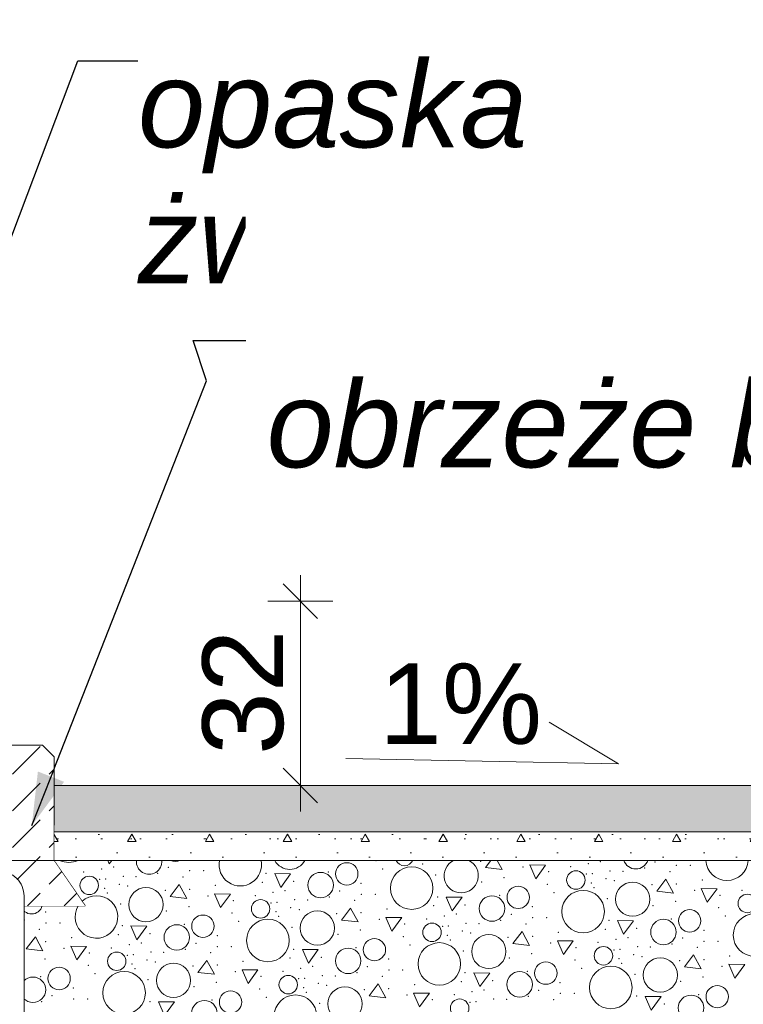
# Model space of a CAD drawing. Header units: millimetres. Extents: x -12989 to 381717, y -50461 to 30884.
# Tile 49 of 63: x 379076 to 380331, y -46360 to -44651. Entities that reach past the tile are written whole.
import ezdxf

# ---------------------------------------------------------------- set-up
doc = ezdxf.new("R2010")
doc.units = ezdxf.units.MM
doc.header["$MEASUREMENT"] = 0
doc.linetypes.add('Wipeout_Contour', pattern=[1000, 0, -1000])
for name, color, linetype, lineweight in [('0_Nr_pióra__1', 7, 'Continuous', 13), ('0_Nr_pióra__41', 7, 'Continuous', 15), ('A_OPASKA_Nr_pióra__1', 7, 'Continuous', 13), ('A_OPASKA_Nr_pióra__7', 7, 'Continuous', 13), ('A_OZN_ODNOSNIKI_Nr_pióra__6', 7, 'Continuous', 13), ('A_OZN_ODNOSNIKI_Nr_pióra__85', 7, 'Continuous', 13), ('A_OZN_OPIS_Nr_pióra__1', 7, 'Continuous', 13), ('Nowe_A__STROPY_Nr_pióra__69', 7, 'Continuous', 13), ('Nowe_A_OZN_ODNOSNIKI_Nr_pióra__6', 7, 'Continuous', 13), ('Nowe_A_OZN_ODNOSNIKI_Nr_pióra__85', 7, 'Continuous', 13), ('Nowe_A_WYM_Nr_pióra__1', 7, 'Continuous', 13), ('Nowe_A_WYM_Nr_pióra__45', 7, 'Continuous', 15), ('Nowe_A_WYM_Nr_pióra__85', 7, 'Continuous', 13)]:
    doc.layers.add(name, color=color, linetype=linetype, lineweight=lineweight)
for name, color, linetype in [('A_OPASKA', 7, 'Continuous'), ('A_OZN_ODNOSNIKI', 7, 'Continuous'), ('Nowe_A__STROPY', 7, 'Continuous'), ('Nowe_A_WYM', 7, 'Continuous')]:
    doc.layers.add(name, color=color, linetype=linetype)
for name, color, linetype, lineweight, true_color in [('A_OPASKA_Nr_pióra__163', 7, 'Continuous', 5, 0x6a6a6a), ('A_OPASKA_Nr_pióra__178', 7, 'Continuous', 5, 0x6a6a6a), ('Nowe_A__STROPY_Nr_pióra__169', 7, 'Continuous', 5, 0x6a6a6a), ('Nowe_A__STROPY_Nr_pióra__178', 7, 'Continuous', 5, 0x6a6a6a)]:
    doc.layers.add(name, color=color, linetype=linetype, lineweight=lineweight, true_color=true_color)
doc.styles.add('STYL_AUTOMATYCZNY_1', font='arial.ttf')
doc.styles.add('STYL_AUTOMATYCZNY_5', font='arial.ttf')
doc.styles.add('STYL_AUTOMATYCZNY_6', font='arial.ttf')
doc.styles.add('STYL_AUTOMATYCZNY_7', font='arial.ttf')
doc.dimstyles.new('STYL_AUTOMATYCZNY__1', dxfattribs={"dimtxt": 139.999998, "dimasz": 57, "dimexe": 0.18, "dimexo": 0.0625, "dimgap": 0, "dimtad": 1, "dimdec": 0, "dimlfac": 0.1, "dimzin": 0, "dimdsep": 46, "dimtxsty": 'STYL_AUTOMATYCZNY_5', "dimblk": 'ARROWHEAD_6', "dimblk1": 'ARROWHEAD_6', "dimblk2": 'ARROWHEAD_6', "dimcen": 0.09, "dimse1": 1, "dimse2": 1, "dimclrd": 7, "dimclre": 7, "dimclrt": 7, "dimadec": 0, "dimazin": 0, "dimtfac": 1, "dimtdec": 4, "dimtmove": 0, "dimatfit": 3, "dimfxl": 0, "dimtolj": 1, "dimtzin": 0, "dimarcsym": 0})
doc.dimstyles.new('STYL_AUTOMATYCZNY__3', dxfattribs={"dimtxt": 0.18, "dimasz": 91.2, "dimexe": 0.18, "dimexo": 0.0625, "dimgap": 0, "dimtad": 0, "dimtih": 1, "dimtoh": 1, "dimdec": 4, "dimzin": 0, "dimdsep": 46, "dimcen": 0.09, "dimadec": 0, "dimazin": 0, "dimtfac": 1, "dimtdec": 4, "dimtmove": 0, "dimatfit": 3, "dimldrblk": 'ARROWHEAD_5', "dimfxl": 0, "dimtolj": 1, "dimtzin": 0, "dimarcsym": 0})
pattern_1 = [(0, (363535.4, -45960.6), (0, 233.827), [14.625, -120.375]), (0, (363602.9, -45843.68), (0, 233.827), [14.625, -120.375]), (60, (363535.4, -45960.6), (-202.5, 116.9134), [14.625, -120.375]), (60, (363670.4, -45960.6), (-202.5, 116.9134), [14.625, -120.375]), (120, (363550.03, -45960.6), (202.5, 116.9134), [14.625, -120.375]), (120, (363685.03, -45960.6), (202.5, 116.9134), [14.625, -120.375]), (0, (363535.404, -45938.09), (0, 45), [0, -45, 0, -67.5]), (45, (363557.904, -45938.09), (-31.8198, 31.8198), [0, -33.75, 0, -56.25])]
pattern_2 = [(45, (363535.4, -45960.59), (-63.6396, 63.6396), [67.5, -22.5]), (45, (363535.4, -45896.95), (-63.6396, 63.6396), [67.5, -22.5])]

# ---------------------------------------------------------------- blocks, each defined once
blk = doc.blocks.new('*X21', base_point=(363535.4, -45960.6))
at = {"layer": 'Nowe_A__STROPY_Nr_pióra__178', "color": 251, "linetype": 'Continuous', "lineweight": 5, "true_color": 0x6a6a6a}
for p, q in [((379228.8, -46110.6), (379231.3, -46116.4)), ((379231.3, -46116.4), (379235.5, -46110.6)), ((379893.1, -46110.6), (379883.6, -46123)), ((379912.5, -46126.5), (379903.9, -46110.6)), ((379518.3, -46133.3), (379528.7, -46157.2)), ((379545.8, -46133.6), (379518.3, -46133.3)), ((379528.7, -46157.2), (379545.8, -46133.6)), ((379883.6, -46123), (379912.5, -46126.5)), ((379960.7, -46118.4), (379971.1, -46142.3)), ((379988.2, -46118.7), (379960.7, -46118.4)), ((379971.1, -46142.3), (379988.2, -46118.7)), ((380196.7, -46143.1), (380181, -46163.8)), ((380209.9, -46167.2), (380196.7, -46143.1)), ((379352.5, -46152.4), (379336.7, -46173.1)), ((379365.7, -46176.5), (379352.5, -46152.4)), ((379413.8, -46168.5), (379424.2, -46192.4)), ((379441.3, -46168.8), (379413.8, -46168.5)), ((380181, -46163.8), (380209.9, -46167.2)), ((380258.1, -46159.2), (380268.5, -46183.1)), ((380285.6, -46159.5), (380258.1, -46159.2)), ((380268.5, -46183.1), (380285.6, -46159.5)), ((379336.7, -46173.1), (379365.7, -46176.5)), ((379424.2, -46192.4), (379441.3, -46168.8)), ((379815.7, -46174.1), (379826.1, -46197.9)), ((379843.2, -46174.3), (379815.7, -46174.1)), ((379826.1, -46197.9), (379843.2, -46174.3)), ((379649.9, -46193.1), (379634.1, -46213.9)), ((379663, -46217.3), (379649.9, -46193.1)), ((379634.1, -46213.9), (379663, -46217.3)), ((379711.2, -46209.3), (379721.6, -46233.1)), ((379738.7, -46209.5), (379711.2, -46209.3)), ((379721.6, -46233.1), (379738.7, -46209.5)), ((380113.1, -46214.8), (380123.4, -46238.7)), ((380140.6, -46215.1), (380113.1, -46214.8)), ((380123.4, -46238.7), (380140.6, -46215.1)), ((379268.8, -46224.1), (379279.2, -46248)), ((379296.3, -46224.4), (379268.8, -46224.1)), ((379279.2, -46248), (379296.3, -46224.4)), ((379947.2, -46233.9), (379931.5, -46254.6)), ((379960.4, -46258), (379947.2, -46233.9)), ((379103, -46243.2), (379087.2, -46263.9)), ((379116.2, -46267.3), (379103, -46243.2)), ((380008.6, -46250), (380019, -46273.9)), ((380036.1, -46250.3), (380008.6, -46250)), ((380019, -46273.9), (380036.1, -46250.3)), ((379087.2, -46263.9), (379116.2, -46267.3)), ((379164.3, -46259.3), (379174.7, -46283.2)), ((379191.8, -46259.6), (379164.3, -46259.3)), ((379174.7, -46283.2), (379191.8, -46259.6)), ((379566.2, -46264.9), (379576.6, -46288.7)), ((379593.7, -46265.2), (379566.2, -46264.9)), ((379576.6, -46288.7), (379593.7, -46265.2)), ((379931.5, -46254.6), (379960.4, -46258)), ((379400.4, -46284), (379384.6, -46304.7)), ((379413.5, -46308.1), (379400.4, -46284)), ((380244.6, -46274.6), (380228.8, -46295.3)), ((380257.8, -46298.8), (380244.6, -46274.6)), ((379384.6, -46304.7), (379413.5, -46308.1)), ((379461.7, -46300.1), (379472.1, -46323.9)), ((379489.2, -46300.3), (379461.7, -46300.1)), ((379472.1, -46323.9), (379489.2, -46300.3)), ((380228.8, -46295.3), (380257.8, -46298.8)), ((380306, -46290.7), (380316.3, -46314.6)), ((380333.5, -46291), (380306, -46290.7)), ((380316.3, -46314.6), (380333.5, -46291)), ((379863.6, -46305.6), (379873.9, -46329.5)), ((379891.1, -46305.9), (379863.6, -46305.6)), ((379873.9, -46329.5), (379891.1, -46305.9)), ((379697.7, -46324.7), (379682, -46345.4)), ((379710.9, -46348.8), (379697.7, -46324.7)), ((379316.7, -46355.7), (379327.1, -46379.6)), ((379344.2, -46356), (379316.7, -46355.7)), ((379327.1, -46379.6), (379344.2, -46356)), ((379682, -46345.4), (379710.9, -46348.8)), ((379759.1, -46340.8), (379769.5, -46364.7)), ((379786.6, -46341.1), (379759.1, -46340.8)), ((379769.5, -46364.7), (379786.6, -46341.1)), ((380160.9, -46346.4), (380171.3, -46370.2)), ((380188.4, -46346.6), (380160.9, -46346.4)), ((380171.3, -46370.2), (380188.4, -46346.6))]:
    blk.add_line(p, q, dxfattribs=at)
for centre, radius in [((379643.2, -46133.8), 19.4), ((379597.8, -46153.3), 22.1), ((379755.8, -46158.6), 36.9), ((380040.6, -46144.5), 16), ((379196.4, -46153.8), 16), ((380139.1, -46177.8), 29.7), ((379294.8, -46187.1), 29.7), ((379940.6, -46174.6), 19.4), ((380053.2, -46199.3), 36.9), ((379493.7, -46194.5), 16), ((379895.1, -46194), 22.1), ((380338, -46185.2), 16), ((379592.2, -46227.9), 29.7), ((380238, -46215.3), 19.4), ((379393.7, -46224.6), 19.4), ((379506.4, -46249.4), 36.9), ((379791.1, -46235.3), 16), ((380192.5, -46234.8), 22.1), ((380350.6, -46240), 36.9), ((379348.3, -46244.1), 22.1), ((379691.1, -46265.4), 19.4), ((379803.7, -46290.1), 36.9), ((379889.6, -46268.6), 29.7), ((379244.2, -46285.4), 16), ((379645.6, -46284.8), 22.1), ((380088.5, -46276), 16), ((379988.5, -46306.1), 19.4), ((380187, -46309.4), 29.7), ((379144.2, -46315.4), 19.4), ((379256.9, -46340.2), 36.9), ((379342.7, -46318.7), 29.7), ((379943, -46325.6), 22.1), ((380101.1, -46330.9), 36.9), ((379098.8, -46334.9), 22.1), ((379541.6, -46326.1), 16), ((379441.6, -46356.2), 19.4), ((379640.1, -46359.4), 29.7), ((380285.9, -46346.9), 19.4), ((379396.2, -46375.6), 22.1), ((379554.2, -46380.9), 36.9), ((379839, -46366.9), 16), ((380240.4, -46366.3), 22.1)]:
    blk.add_circle(centre, radius, dxfattribs=at)
for centre, radius, start, end in [((379161.1, -46077.1), 36.9, 245.3012, 294.6988), ((379300.4, -46112.5), 22.1, 174.9865, 5.0135), ((379345.9, -46093.1), 19.4, 244.6746, 295.3254), ((379458.5, -46117.8), 36.9, 168.7299, 11.2701), ((379544.3, -46096.3), 29.7, 208.7149, 331.2851), ((379743.2, -46103.7), 16, 205.3649, 334.6351), ((379841.7, -46137.1), 29.7, 116.7944, 63.2056), ((380144.6, -46103.2), 22.1, 199.4953, 340.5047), ((380302.7, -46108.5), 36.9, 183.2635, 356.7365), ((379209, -46208.6), 36.9, 148.7564, 132.9069), ((379096.4, -46183.9), 19.4, 196.7909, 343.2091)]:
    blk.add_arc(centre, radius, start, end, dxfattribs=at)
for p in [(379693.7, -46111), (379774.8, -46116.9), (379875.2, -46112.1), (380062.2, -46115.9), (380083, -46112.8), (380177.9, -46113.4), (379187, -46130.6), (379217.9, -46125.3), (379238.8, -46122.1), (379315.4, -46133.1), (379333.6, -46122.7), (379370.9, -46128.3), (379395.1, -46128.3), (379503.3, -46133), (379611.2, -46130.4), (379705.2, -46125.5), (379949.1, -46121.9), (379993.2, -46130), (380031.3, -46121.3), (380058.8, -46134.2), (380069.1, -46133.4), (380099.8, -46128.7), (380122.1, -46129.4), (380159.7, -46123.8), (380203.7, -46129.8), (380215.1, -46119), (380239.4, -46119), (379214.5, -46143.5), (379224.8, -46142.7), (379255.6, -46138), (379277.8, -46138.7), (379359.4, -46139.1), (379496.7, -46148.5), (379551.1, -46146.9), (379551.1, -46146.9), (379668, -46150.1), (379797.6, -46136), (379877.1, -46148.1), (379916.2, -46140.5), (380067.3, -46149.5), (380093, -46142.3), (380107.6, -46145.8), (380214.9, -46151.2), (380259.7, -46144.6), (379223.1, -46158.8), (379227.9, -46167), (379248.7, -46151.7), (379263.3, -46155.1), (379328.3, -46162.2), (379370.6, -46160.5), (379415.4, -46153.9), (379515.3, -46166), (379536.1, -46162.8), (379631, -46163.5), (379991.1, -46151.8), (380002.6, -46166.2), (380072.2, -46157.6), (380172.6, -46152.8), (380246.4, -46162.6), (380328.6, -46162.1), (379402.2, -46172), (379446.3, -46180.1), (379484.4, -46171.4), (379511.9, -46184.2), (379522.2, -46183.4), (379552.9, -46178.7), (379575.2, -46179.4), (379612.8, -46173.9), (379656.8, -46179.9), (379668.3, -46169.1), (379692.5, -46169.1), (379800.6, -46173.7), (379908.6, -46171.1), (380095, -46176.8), (380213.5, -46181.3), (380290.5, -46170.8), (379121.1, -46200.1), (379250.7, -46186.1), (379330.3, -46198.1), (379369.3, -46190.6), (379444.2, -46201.9), (379520.4, -46199.5), (379546.1, -46192.4), (379560.7, -46195.8), (379668, -46201.2), (379712.8, -46194.7), (379794.1, -46189.2), (379848.5, -46187.6), (379848.5, -46187.6), (379965.3, -46190.8), (380174.5, -46188.8), (380288.5, -46192.5), (379084.1, -46213.6), (379121.4, -46219.1), (379145.6, -46219.1), (379455.7, -46216.3), (379525.3, -46207.7), (379625.7, -46202.9), (379699.6, -46212.7), (379781.8, -46212.1), (379812.7, -46206.8), (379833.5, -46203.6), (379850.3, -46219.5), (379910.2, -46214.6), (379928.4, -46204.2), (379965.7, -46209.8), (379989.9, -46209.8), (380098, -46214.5), (380206, -46211.9), (380300, -46207), (379109.9, -46229.9), (379253.8, -46223.8), (379361.7, -46221.2), (379548.1, -46226.8), (379666.7, -46231.4), (379743.7, -46220.8), (379809.3, -46225), (379819.6, -46224.2), (379843.5, -46233.2), (379858.1, -46236.6), (379872.6, -46220.2), (379954.2, -46220.6), (380010.2, -46235.4), (380091.5, -46230), (380145.9, -46228.4), (380145.9, -46228.4), (380262.7, -46231.6), (379078.8, -46253), (379121.1, -46251.3), (379165.9, -46244.7), (379247.2, -46239.3), (379286.6, -46253.6), (379301.7, -46237.7), (379301.7, -46237.7), (379418.5, -46240.9), (379627.7, -46238.9), (379741.6, -46242.6), (379817.8, -46240.3), (379822.7, -46248.5), (379923.1, -46243.7), (379965.4, -46242), (379996.9, -46253.5), (380079.2, -46252.9), (380110.1, -46247.5), (380130.9, -46244.3), (380225.8, -46245), (380263, -46250.6), (380287.2, -46250.6), (379152.7, -46262.8), (379196.8, -46270.9), (379234.9, -46262.2), (379265.8, -46256.8), (379303.4, -46269.5), (379325.7, -46270.2), (379363.3, -46264.7), (379381.5, -46254.3), (379407.3, -46270.7), (379418.8, -46259.9), (379443, -46259.9), (379551.1, -46264.5), (379659.1, -46261.9), (379753.1, -46257), (379845.5, -46267.6), (380041, -46261.6), (380106.7, -46265.7), (380117, -46264.9), (380147.7, -46260.2), (380170, -46260.9), (380207.5, -46255.4), (380251.5, -46261.3), (379119.8, -46281.4), (379262.4, -46275), (379272.7, -46274.2), (379296.6, -46283.2), (379311.2, -46286.6), (379463.3, -46285.5), (379544.6, -46280), (379599, -46278.4), (379599, -46278.4), (379715.8, -46281.6), (379925, -46279.6), (379964, -46272.1), (380039, -46283.3), (380115.2, -46281), (380140.9, -46273.9), (380155.5, -46277.3), (380220.4, -46284.4), (380262.7, -46282.7), (380307.6, -46276.2), (379080.8, -46288.9), (379194.7, -46292.7), (379270.9, -46290.3), (379275.8, -46298.5), (379376.2, -46293.7), (379418.5, -46292), (379450.1, -46303.5), (379532.3, -46302.9), (379563.2, -46297.6), (379584, -46294.4), (379678.9, -46295.1), (379716.2, -46300.6), (379740.4, -46300.6), (379848.5, -46305.3), (379956.5, -46302.7), (380050.5, -46297.8), (380120.1, -46289.2), (380294.3, -46294.2), (379112.2, -46312), (379206.2, -46307.1), (379298.6, -46317.6), (379417.2, -46322.2), (379494.2, -46311.6), (379559.8, -46315.8), (379570.1, -46315), (379600.8, -46310.3), (379623.1, -46311), (379660.7, -46305.4), (379704.7, -46311.4), (379842, -46320.8), (379896.4, -46319.2), (379896.4, -46319.2), (380013.2, -46322.4), (380142.9, -46308.3), (380222.4, -46320.4), (380261.4, -46312.9), (379169, -46331.7), (379378.2, -46329.7), (379492.1, -46333.4), (379568.3, -46331.1), (379573.2, -46339.3), (379594, -46324), (379608.6, -46327.4), (379673.6, -46334.5), (379715.9, -46332.8), (379760.7, -46326.2), (379860.6, -46338.3), (379881.4, -46335.1), (379976.3, -46335.8), (379113.8, -46355.5), (379132, -46345.1), (379169.3, -46350.7), (379193.5, -46350.7), (379301.7, -46355.3), (379409.6, -46352.7), (379503.6, -46347.9), (379747.4, -46344.3), (379791.5, -46352.4), (379829.7, -46343.7), (379857.2, -46356.5), (379867.5, -46355.7), (379898.2, -46351), (379920.5, -46351.7), (379958.1, -46346.2), (380002.1, -46352.2), (380013.5, -46341.4), (380037.7, -46341.4), (380145.9, -46346), (380253.9, -46343.4), (379596, -46358.4), (380193.8, -46359.9), (380193.8, -46359.9)]:
    blk.add_point(p, dxfattribs=at)
blk = doc.blocks.new('ElemPrzekroju_11_1', base_point=(363535.4, -45960.6))
at = {"layer": 'Nowe_A__STROPY_Nr_pióra__169', "linetype": 'Continuous', "lineweight": 0, "true_color": 0x1a1a1a}
blk.add_hatch(color=250, dxfattribs=at).paths.add_polyline_path([(381359.7, -45980.6), (379135.4, -45980.6), (379135.4, -46040.6), (379135.4, -46049.5), (379135, -46049.5), (379135, -46060.6), (381359.7, -46060.6)])
at = {"layer": 'Nowe_A__STROPY_Nr_pióra__69', "color": 7, "linetype": 'Continuous', "lineweight": 13}
for p, q in [((381359.7, -45980.6), (379135.4, -45980.6)), ((379135.4, -46049.5), (379135, -46049.5))]:
    blk.add_line(p, q, dxfattribs=at)
at = {"color": 254, "linetype": 'Wipeout_Contour', "lineweight": 0, "ltscale": 1532119.726554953}
blk.add_wipeout([(379135, -46060.6), (379135, -46110.6), (381359.7, -46110.6), (381359.7, -46060.6)], dxfattribs=at).dxf.layer = 'Nowe_A__STROPY'
at = {"layer": 'Nowe_A__STROPY_Nr_pióra__178', "linetype": 'Continuous', "lineweight": 5, "true_color": 0x6a6a6a}
h = blk.add_hatch(dxfattribs=at)
h.set_pattern_fill('Chudy_beton_B15_I_WSC_0001', color=251, style=0, pattern_type=2)
h.set_pattern_definition(pattern_1)
h.paths.add_polyline_path([(379135, -46060.6), (379135, -46110.6), (381359.7, -46110.6), (381359.7, -46060.6)])
at = {"layer": 'Nowe_A__STROPY_Nr_pióra__69', "color": 7, "linetype": 'Continuous', "lineweight": 13}
blk.add_line((381359.7, -46060.6), (379135, -46060.6), dxfattribs=at)
at = {"color": 254, "linetype": 'Wipeout_Contour', "lineweight": 0, "ltscale": 3058621.162091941}
blk.add_wipeout([(379055.4, -46110.6), (378538.5, -46110.6), (378538.5, -46510.6), (381359.7, -46510.6), (381359.7, -46110.6), (379135, -46110.6), (379189.3, -46189.5), (379001.1, -46189.5)], dxfattribs=at).dxf.layer = 'Nowe_A__STROPY'
at = {"layer": 'Nowe_A__STROPY_Nr_pióra__69', "color": 7, "linetype": 'Continuous', "lineweight": 13}
for p, q in [((379135, -46110.6), (379189.3, -46189.5)), ((381359.7, -46110.6), (379135, -46110.6)), ((379189.3, -46189.5), (379001.1, -46189.5))]:
    blk.add_line(p, q, dxfattribs=at)
at = {"layer": 'Nowe_A__STROPY_Nr_pióra__69', "color": 7, "linetype": 'Continuous', "lineweight": 13, "flags": 128}
blk.add_lwpolyline([(379135, -46049.5), (379135, -46060.6), (379135, -46110.6)], dxfattribs=at)
at = {"layer": 'Nowe_A__STROPY', "lineweight": 0}
blk.add_blockref('*X21', (363535.4, -45960.6), dxfattribs=at)
blk = doc.blocks.new('ElemPrzekroju_23_1', base_point=(363535.4, -45960.6))
at = {"color": 254, "linetype": 'Wipeout_Contour', "lineweight": 0, "ltscale": 4582666.013418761}
blk.add_wipeout([(379055.4, -46110.6), (379135, -46110.6), (379135, -46099.5), (379135, -46049.5), (379135.4, -46049.5), (379135.4, -46040.6), (379135.4, -45969.5), (379135.4, -45930.6), (379115.4, -45910.6), (379055.4, -45910.6), (379055.4, -45980.4), (379055.4, -45980.6)], dxfattribs=at).dxf.layer = 'A_OPASKA'
at = {"layer": 'A_OPASKA_Nr_pióra__163', "linetype": 'Continuous', "lineweight": 5, "true_color": 0x6a6a6a}
h = blk.add_hatch(dxfattribs=at)
h.set_pattern_fill('Beton_0001', color=251, style=0, pattern_type=2)
h.set_pattern_definition(pattern_2)
h.paths.add_polyline_path([(379055.4, -46110.6), (379135, -46110.6), (379135, -46099.5), (379135, -46049.5), (379135.4, -46049.5), (379135.4, -46040.6), (379135.4, -45969.5), (379135.4, -45930.6), (379115.4, -45910.6), (379055.4, -45910.6), (379055.4, -45980.4), (379055.4, -45980.6)])
at = {"layer": 'A_OPASKA_Nr_pióra__7', "color": 7, "linetype": 'Continuous', "lineweight": 13}
for q in [(379055.4, -45910.6), (379135.4, -45930.6)]:
    blk.add_line((379115.4, -45910.6), q, dxfattribs=at)
at = {"layer": 'A_OPASKA_Nr_pióra__7', "color": 7, "linetype": 'Continuous', "lineweight": 13, "flags": 128}
for points in [[(379135.4, -45930.6), (379135.4, -45969.5), (379135.4, -45980.6)], [(379135.4, -45980.6), (379135.4, -46040.6), (379135.4, -46049.5)]]:
    blk.add_lwpolyline(points, dxfattribs=at)
at = {"color": 254, "linetype": 'Wipeout_Contour', "lineweight": 0, "ltscale": 1145501.337318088}
blk.add_wipeout([(379055.4, -45980.4), (379055.2, -45980.6), (379055.4, -45980.6)], dxfattribs=at).dxf.layer = 'A_OPASKA'
at = {"color": 254, "linetype": 'Wipeout_Contour', "lineweight": 0, "ltscale": 1527575.8398355}
blk.add_wipeout([(379055.4, -46110.6), (379001.1, -46189.5), (379189.3, -46189.5), (379135, -46110.6)], dxfattribs=at).dxf.layer = 'A_OPASKA'
at = {"layer": 'A_OPASKA_Nr_pióra__163', "linetype": 'Continuous', "lineweight": 5, "true_color": 0x6a6a6a}
h = blk.add_hatch(dxfattribs=at)
h.set_pattern_fill('Beton_0001', color=251, style=0, pattern_type=2)
h.set_pattern_definition(pattern_2)
h.paths.add_polyline_path([(379055.4, -46110.6), (379001.1, -46189.5), (379189.3, -46189.5), (379135, -46110.6)])
at = {"layer": 'A_OPASKA_Nr_pióra__178', "linetype": 'Continuous', "lineweight": 5, "true_color": 0x6a6a6a}
h = blk.add_hatch(dxfattribs=at)
h.set_pattern_fill('Chudy_beton_B15_I_WSC_0001', color=251, style=0, pattern_type=2)
h.set_pattern_definition(pattern_1)
h.paths.add_polyline_path([(379055.4, -45980.4), (379055.2, -45980.6), (379055.4, -45980.6)])
at = {"layer": 'A_OPASKA_Nr_pióra__1', "color": 7, "linetype": 'Continuous', "lineweight": 13}
blk.add_line((379055.4, -45980.4), (379055.2, -45980.6), dxfattribs=at)
at = {"layer": 'A_OPASKA_Nr_pióra__7', "color": 7, "linetype": 'Continuous', "lineweight": 13}
for p, q in [((379055.4, -45910.6), (379055.4, -45980.4)), ((379135, -46110.6), (379055.4, -46110.6))]:
    blk.add_line(p, q, dxfattribs=at)
at = {"layer": 'A_OPASKA_Nr_pióra__7', "color": 7, "linetype": 'Continuous', "lineweight": 13, "flags": 128}
blk.add_lwpolyline([(379055.4, -45980.4), (379055.4, -45980.6), (379055.4, -46060.6), (379055.4, -46110.6)], dxfattribs=at)
blk = doc.blocks.new('Linia_2_1', base_point=(379641.5, -45933.6))
at = {"layer": '0_Nr_pióra__1', "color": 7, "linetype": 'Continuous', "lineweight": 13}
blk.add_line((379641.5, -45933.6), (380114.3, -45942.8), dxfattribs=at)
at = {"layer": '0_Nr_pióra__41', "color": 7, "linetype": 'Continuous', "lineweight": 15}
blk.add_line((380114.3, -45942.8), (379994.5, -45870.5), dxfattribs=at)
blk = doc.blocks.new('*D173', base_point=(363535.4, -45960.6))
at = {"layer": 'Nowe_A_WYM_Nr_pióra__45', "color": 7, "linetype": 'Continuous', "lineweight": 15}
for p, q in [((379592.7, -45690.6), (379532.7, -45630.6)), ((379532.7, -45950.6), (379592.7, -46010.6))]:
    blk.add_line(p, q, dxfattribs=at)
at = {"layer": 'Nowe_A_WYM_Nr_pióra__85', "color": 7, "linetype": 'Continuous', "lineweight": 13}
for p, q in [((379562.7, -45660.6), (379562.7, -45615.6)), ((379619, -45660.6), (379506.5, -45660.6)), ((379562.7, -45980.6), (379562.7, -45660.6)), ((379619, -45980.6), (379506.5, -45980.6)), ((379562.7, -46025.6), (379562.7, -45980.6))]:
    blk.add_line(p, q, dxfattribs=at)
at = {"layer": 'Nowe_A_WYM_Nr_pióra__1', "color": 7, "lineweight": 13, "insert": (379534.7, -45927.4), "char_height": 140, "attachment_point": 7, "rotation": 90, "style": 'STYL_AUTOMATYCZNY_5'}
blk.add_mtext('\\A1;{\\pql;\\fArial|b0|i0|c238|p0;\\W1.000000;32}', dxfattribs=at)
blk = doc.blocks.new('ARROWHEAD_6')
at = {"color": 0, "linetype": 'Continuous', "lineweight": 0}
for p, q in [((-0.5, -0.5), (0.5, 0.5)), ((0, 0), (-1, 0))]:
    blk.add_line(p, q, dxfattribs=at)
blk = doc.blocks.new('Etykieta_6_1', base_point=(378538.5, -46410.6))
at = {"color": 254, "linetype": 'Wipeout_Contour', "lineweight": 0, "ltscale": 9163016.488638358}
blk.add_wipeout([(378838.5, -46172.2), (378838.5, -46649), (378838.5, -46649), (378844.3, -46670.6), (378860.1, -46686.4), (378881.7, -46692.2), (378881.7, -46692.2), (379040.1, -46692.2), (379040.1, -46692.2), (379061.8, -46686.4), (379077.6, -46670.6), (379083.4, -46649), (379083.4, -46649), (379083.4, -46172.2), (379083.4, -46172.2), (379077.6, -46150.6), (379061.8, -46134.8), (379040.1, -46129), (379040.1, -46129), (378881.7, -46129), (378881.7, -46129), (378860.1, -46134.8), (378844.3, -46150.6)], dxfattribs=at).dxf.layer = 'A_OZN_ODNOSNIKI'
at = {"layer": 'A_OZN_ODNOSNIKI_Nr_pióra__85', "color": 7, "linetype": 'Continuous', "lineweight": 13}
for p, q in [((378239, -46410.6), (378838, -46410.6)), ((378838, -46410.6), (378838.5, -46410.6))]:
    blk.add_line(p, q, dxfattribs=at)
at = {"layer": 'A_OZN_ODNOSNIKI_Nr_pióra__85', "color": 7, "linetype": 'Continuous', "lineweight": 13, "flags": 128}
blk.add_lwpolyline([(378838.5, -46172.2, -0.414214), (378881.7, -46129), (379040.1, -46129, -0.414214), (379083.4, -46172.2), (379083.4, -46649, -0.414214), (379040.1, -46692.2), (378881.7, -46692.2, -0.414214), (378838.5, -46649)], format="xyb", close=True, dxfattribs=at)
at = {"layer": 'A_OZN_ODNOSNIKI_Nr_pióra__6', "color": 7, "lineweight": 13, "insert": (378899.8, -46595), "char_height": 110, "attachment_point": 1, "rotation": 90, "style": 'STYL_AUTOMATYCZNY_6'}
blk.add_mtext('\\A1;{\\pql;\\pt0,6000;\\fArial|b1|i1|c238|p0;\\W1.000000;SF-1\\fArial|b1|i1|c238|p0;\\W1.000000;\\A1{\\H.66x;\\S^  ;}\\fArial|b1|i1|c238|p0;\\W1.000000;\\fArial|b1|i1|c238|p0;\\W1.000000;\\A1{\\H.66x;\\S^  ;}\\fArial|b1|i1|c238|p0;\\W1.000000; \\fArial|b1|i1|c238|p0;\\W1.000000;\\fArial|b1|i1|c238|p0;\\W1.000000;\\fArial|b1|i1|c238|p0;\\W1.000000;\\fArial|b1|i1|c238|p0;\\W1.000000;\\fArial|b1|i1|c238|p0;\\W1.000000;\\fArial|b1|i1|c238|p0;\\W1.000000;\\fArial|b1|i1|c238|p0;\\W1.000000;\\fArial|b1|i1|c238|p0;\\W1.000000;\\fArial|b1|i1|c238|p0;\\W1.000000;\\fArial|b1|i1|c238|p0;\\W1.000000;\\fArial|b1|i1|c238|p0;\\W1.000000;\\fArial|b1|i1|c238|p0;\\W1.000000;\\fArial|b1|i1|c238|p0;\\W1.000000;\\fArial|b1|i1|c238|p0;\\W1.000000;\\fArial|b1|i1|c238|p0;\\W1.000000;\\fArial|b1|i1|c238|p0;\\W1.000000;\\fArial|b1|i1|c238|p0;\\W1.000000;\\fArial|b1|i1|c238|p0;\\W1.000000;\\fArial|b1|i1|c238|p0;\\W1.000000;\\fArial|b1|i1|c238|p0;\\W1.000000;\\fArial|b1|i1|c238|p0;\\W1.000000;\\fArial|b1|i1|c238|p0;\\W1.000000;\\fArial|b1|i1|c238|p0;\\W1.000000;\\fArial|b1|i1|c238|p0;\\W1.000000;\\fArial|b1|i1|c238|p0;\\W1.000000;\\fArial|b1|i1|c238|p0;\\W1.000000;\\fArial|b1|i1|c238|p0;\\W1.000000;\\fArial|b1|i1|c238|p0;\\W1.000000;\\fArial|b1|i1|c238|p0;\\W1.000000;\\fArial|b1|i1|c238|p0;\\W1.000000;\\fArial|b1|i1|c238|p0;\\W1.000000;\\fArial|b1|i1|c238|p0;\\W1.000000;\\fArial|b1|i1|c238|p0;\\W1.000000;\\fArial|b1|i1|c238|p0;\\W1.000000;\\fArial|b1|i1|c238|p0;\\W1.000000;\\fArial|b1|i1|c238|p0;\\W1.000000;\\fArial|b1|i1|c238|p0;\\W1.000000;\\fArial|b1|i1|c238|p0;\\W1.000000;\\fArial|b1|i1|c238|p0;\\W1.000000;\\fArial|b1|i1|c238|p0;\\W1.000000;\\fArial|b1|i1|c238|p0;\\W1.000000;\\fArial|b1|i1|c238|p0;\\W1.000000;\\fArial|b1|i1|c238|p0;\\W1.000000;}', dxfattribs=at)
blk = doc.blocks.new('ARROWHEAD_5')
at = {"linetype": 'Continuous', "lineweight": 0}
blk.add_hatch(color=0, dxfattribs=at).paths.add_polyline_path([(-1, 0.2679), (0, 0), (-1, -0.2679)])
at = {"color": 0, "linetype": 'Continuous', "lineweight": 0}
blk.add_line((0, 0), (-1, 0), dxfattribs=at)

msp = doc.modelspace()

# ---------------------------------------------------------------- block references
at = {"color": 7, "linetype": 'Continuous', "lineweight": 13}
msp.add_blockref('Linia_2_1', (379641.5, -45933.6), dxfattribs=at)
at = {"layer": 'Nowe_A__STROPY', "lineweight": 0}
msp.add_blockref('ElemPrzekroju_11_1', (363535.4, -45960.6), dxfattribs=at)

# ---------------------------------------------------------------- texts
at = {"layer": 'A_OZN_OPIS_Nr_pióra__1', "color": 7, "linetype": 'Continuous', "lineweight": 13, "insert": (379840.7, -45909.7), "char_height": 140, "attachment_point": 8, "style": 'STYL_AUTOMATYCZNY_1'}
msp.add_mtext('\\A1;{\\pqc;\\fArial|b0|i0|c238|p0;\\W1.000000;1%}', dxfattribs=at)

# ---------------------------------------------------------------- leaders
at = {"layer": 'Nowe_A_OZN_ODNOSNIKI_Nr_pióra__85', "color": 7, "linetype": 'Continuous', "lineweight": 13, "annotation_type": 0, "has_hookline": 1, "hookline_direction": 0, "text_width": 999}
msp.add_leader([(378535.4, -45680.6), (379136.9, -43898.6), (379241.3, -43898.6)], dimstyle='STYL_AUTOMATYCZNY__3', dxfattribs=at)

# ---------------------------------------------------------------- next in the draw order: block references
at = {"layer": 'A_OPASKA', "lineweight": 0}
msp.add_blockref('ElemPrzekroju_23_1', (363535.4, -45960.6), dxfattribs=at)

# ---------------------------------------------------------------- next in the draw order: wipeouts: each hides what was drawn before it
at = {"color": 7, "linetype": 'Wipeout_Contour', "lineweight": 13, "ltscale": 1911446.552514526}
msp.add_wipeout([(379244.9, -44924.4), (380297.5, -44924.4), (380297.5, -44381), (379244.9, -44381)], dxfattribs=at).dxf.layer = 'Nowe_A_OZN_ODNOSNIKI_Nr_pióra__6'

# ---------------------------------------------------------------- next in the draw order: texts
at = {"layer": 'Nowe_A_OZN_ODNOSNIKI_Nr_pióra__6', "color": 7, "linetype": 'Continuous', "lineweight": 13, "insert": (379280.9, -44723), "char_height": 150, "width": 980.505, "attachment_point": 1, "line_spacing_factor": 0.942897, "style": 'STYL_AUTOMATYCZNY_7'}
msp.add_mtext('\\A1;{\\pql;\\fArial|b0|i1|c238|p0;\\W1.000000;opaska żwirowa}', dxfattribs=at)

# ---------------------------------------------------------------- next in the draw order: dimensions: what is measured, and where the dimension line sits
at = {"layer": 'Nowe_A_WYM', "color": 7, "linetype": 'Continuous', "lineweight": 13}
dim = msp.add_linear_dim(base=(379562.7, -45660.6), p1=(378485.4, -45980.6), p2=(378385.4, -45660.6), angle=90, dimstyle='STYL_AUTOMATYCZNY__1', dxfattribs=at)
dim.commit()
dim.dimension.update_dxf_attribs({"geometry": '*D173', "text_midpoint": (379464.7, -45820.8), "dimtype": 160, "text_rotation": 90})

# ---------------------------------------------------------------- next in the draw order: leaders
at = {"layer": 'Nowe_A_OZN_ODNOSNIKI_Nr_pióra__85', "color": 7, "linetype": 'Continuous', "lineweight": 13, "annotation_type": 0, "has_hookline": 1, "hookline_direction": 0, "text_width": 745.8}
msp.add_leader([(378709.4, -45960.6), (379176.6, -44723), (379280.9, -44723)], dimstyle='STYL_AUTOMATYCZNY__3', dxfattribs=at)

# ---------------------------------------------------------------- next in the draw order: block references
at = {"layer": 'A_OZN_ODNOSNIKI', "color": 7, "linetype": 'Continuous', "lineweight": 13}
msp.add_blockref('Etykieta_6_1', (378538.5, -46410.6), dxfattribs=at)

# ---------------------------------------------------------------- next in the draw order: wipeouts: each hides what was drawn before it
at = {"color": 7, "linetype": 'Wipeout_Contour', "lineweight": 13, "ltscale": 1914539.55620561}
msp.add_wipeout([(379468.1, -45244), (381397.9, -45244), (381397.9, -44936.3), (379468.1, -44936.3)], dxfattribs=at).dxf.layer = 'Nowe_A_OZN_ODNOSNIKI_Nr_pióra__6'

# ---------------------------------------------------------------- next in the draw order: texts
at = {"layer": 'Nowe_A_OZN_ODNOSNIKI_Nr_pióra__6', "color": 7, "linetype": 'Continuous', "lineweight": 13, "insert": (379504.1, -45278.3), "char_height": 150, "attachment_point": 1, "style": 'STYL_AUTOMATYCZNY_7'}
msp.add_mtext('\\A1;{\\pql;\\fArial|b0|i1|c238|p0;\\W1.000000;obrzeże betonowe}', dxfattribs=at)

# ---------------------------------------------------------------- next in the draw order: leaders
at = {"layer": 'Nowe_A_OZN_ODNOSNIKI_Nr_pióra__85', "color": 7, "linetype": 'Continuous', "lineweight": 13, "annotation_type": 0, "has_hookline": 1, "hookline_direction": 0, "text_width": 1695.5}
msp.add_leader([(379096.8, -46050), (379399.7, -45278.3), (379376.9, -45208), (379468.1, -45208)], dimstyle='STYL_AUTOMATYCZNY__3', dxfattribs=at)

doc.saveas('drawing.dxf')
